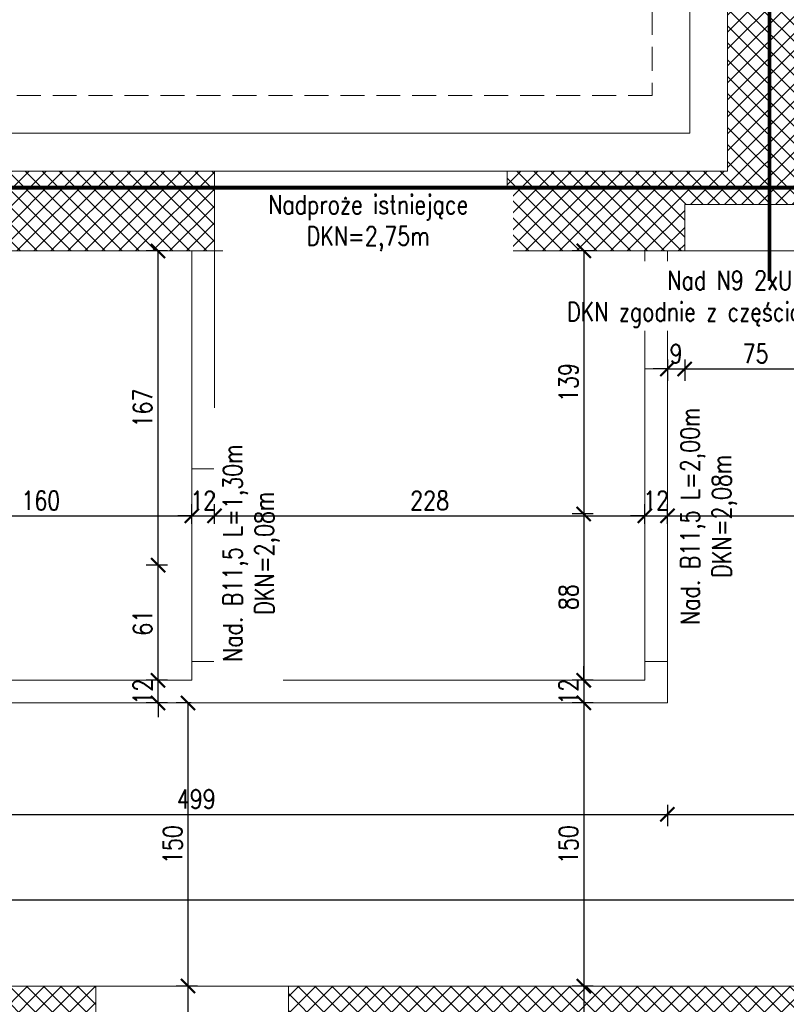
# Model space of a CAD drawing. Header units: millimetres. Extents: x 11984 to 50512, y -26688 to 13952.
# Tile 75 of 85: x 27287 to 27693, y 10393 to 10915. Entities that reach past the tile are written whole.
import ezdxf

# ---------------------------------------------------------------- set-up
doc = ezdxf.new("R2010")
doc.units = ezdxf.units.MM
doc.header["$MEASUREMENT"] = 0
doc.linetypes.add('HIDDEN', pattern=[9.525, 6.35, -3.175])
doc.layers.add('e-cad_opisy', color=7, linetype='Continuous')
for name, color, linetype, lineweight in [('e-cad_wymiary', 5, 'Continuous', 9), ('k-kreskowanie', 252, 'Continuous', 9), ('k-widok', 1, 'Continuous', 20), ('k-wyburzenia', 215, 'PNEUMATIC2', 9), ('k-ściany działowe', 2, 'Continuous', 20), ('k-ściany istniejące', 190, 'Continuous', 18)]:
    doc.layers.add(name, color=color, linetype=linetype, lineweight=lineweight)
doc.styles.add('e-cad_1', font='simplex.shx', dxfattribs={"width": 0.8})
doc.linetypes.add('PNEUMATIC2', pattern='A,0.5,-0.25,["//",Standard,S=0.2,R=0,X=-0.1,Y=-0.1],-0.25', length=1)
doc.dimstyles.new('e-cad_1_50_[cm]', dxfattribs={"dimscale": 5, "dimtxt": 2, "dimasz": 1.5, "dimexe": 1.25, "dimexo": 0.625, "dimtad": 1, "dimdec": 0, "dimrnd": 0.1, "dimdsep": 46, "dimtxsty": 'e-cad_1', "dimblk": 'ARCHTICK', "dimcen": 1.5, "dimclrd": 256, "dimclre": 256, "dimclrt": 7, "dimadec": 0, "dimazin": 0, "dimtfac": 1, "dimtdec": 0, "dimtix": 1, "dimtmove": 0, "dimatfit": 0, "dimfxl": 0, "dimarcsym": 0})

# ---------------------------------------------------------------- blocks, each defined once
blk = doc.blocks.new('_ArchTick')
at = {"color": 0, "linetype": 'ByBlock', "const_width": 0.15}
blk.add_lwpolyline([(-0.5, -0.5), (0.5, 0.5)], dxfattribs=at)
blk = doc.blocks.new('*D288')
at = {"layer": 'Defpoints', "color": 0}
for p in [(27937.53, 10448.29), (27937.53, 10445.51), (26284.34, 10430.99)]:
    blk.add_point(p, dxfattribs=at)
at = {"layer": 'e-cad_wymiary', "lineweight": -2}
for p, q in [((26284.34, 10443.29), (26284.34, 10454.54)), ((27937.53, 10448.29), (27937.53, 10454.54)), ((26284.34, 10448.29), (27937.53, 10448.29))]:
    blk.add_line(p, q, dxfattribs=at)
at = {"layer": 'e-cad_wymiary', "lineweight": -2, "xscale": 7.5, "yscale": 7.5, "zscale": 7.5, "rotation": 180}
blk.add_blockref('_ArchTick', (26284.34, 10448.29), dxfattribs=at)
at = {"layer": 'e-cad_wymiary', "lineweight": -2, "xscale": 7.5, "yscale": 7.5, "zscale": 7.5}
blk.add_blockref('_ArchTick', (27937.53, 10448.29), dxfattribs=at)
at = {"layer": 'e-cad_wymiary', "color": 7, "insert": (27110.94, 10456.42), "char_height": 10, "attachment_point": 5, "style": 'e-cad_1'}
blk.add_mtext('1653', dxfattribs=at)
blk = doc.blocks.new('*D313')
at = {"layer": 'Defpoints', "color": 0}
for p in [(27378.59, 10651.66), (27218.59, 10644.21), (27378.59, 10644.21)]:
    blk.add_point(p, dxfattribs=at)
at = {"layer": 'e-cad_wymiary', "lineweight": -2}
for p, q in [((27218.59, 10647.34), (27218.59, 10657.91)), ((27378.59, 10647.34), (27378.59, 10657.91)), ((27218.59, 10651.66), (27378.59, 10651.66))]:
    blk.add_line(p, q, dxfattribs=at)
at = {"layer": 'e-cad_wymiary', "lineweight": -2, "xscale": 7.5, "yscale": 7.5, "zscale": 7.5, "rotation": 180}
blk.add_blockref('_ArchTick', (27218.59, 10651.66), dxfattribs=at)
at = {"layer": 'e-cad_wymiary', "lineweight": -2, "xscale": 7.5, "yscale": 7.5, "zscale": 7.5}
blk.add_blockref('_ArchTick', (27378.59, 10651.66), dxfattribs=at)
at = {"layer": 'e-cad_wymiary', "color": 7, "insert": (27298.59, 10659.79), "char_height": 10, "attachment_point": 5, "style": 'e-cad_1'}
blk.add_mtext('160', dxfattribs=at)
blk = doc.blocks.new('*D314')
at = {"layer": 'Defpoints', "color": 0}
for p in [(27390.59, 10651.66), (27378.59, 10644.21), (27390.59, 10644.21)]:
    blk.add_point(p, dxfattribs=at)
at = {"layer": 'e-cad_wymiary', "lineweight": -2}
for p, q in [((27378.59, 10647.34), (27378.59, 10657.91)), ((27390.59, 10647.34), (27390.59, 10657.91)), ((27378.59, 10651.66), (27371.09, 10651.66)), ((27378.59, 10651.66), (27390.59, 10651.66)), ((27390.59, 10651.66), (27398.09, 10651.66))]:
    blk.add_line(p, q, dxfattribs=at)
at = {"layer": 'e-cad_wymiary', "lineweight": -2, "xscale": 7.5, "yscale": 7.5, "zscale": 7.5}
blk.add_blockref('_ArchTick', (27378.59, 10651.66), dxfattribs=at)
at = {"layer": 'e-cad_wymiary', "lineweight": -2, "xscale": 7.5, "yscale": 7.5, "zscale": 7.5, "rotation": 180}
blk.add_blockref('_ArchTick', (27390.59, 10651.66), dxfattribs=at)
at = {"layer": 'e-cad_wymiary', "color": 7, "insert": (27384.59, 10659.79), "char_height": 10, "attachment_point": 5, "style": 'e-cad_1'}
blk.add_mtext('12', dxfattribs=at)
blk = doc.blocks.new('*D315')
at = {"layer": 'Defpoints', "color": 0}
for p in [(27618.5, 10651.66), (27390.59, 10644.21), (27618.5, 10644.21)]:
    blk.add_point(p, dxfattribs=at)
at = {"layer": 'e-cad_wymiary', "lineweight": -2}
for p, q in [((27390.59, 10647.34), (27390.59, 10657.91)), ((27618.5, 10647.34), (27618.5, 10657.91)), ((27390.59, 10651.66), (27618.5, 10651.66))]:
    blk.add_line(p, q, dxfattribs=at)
at = {"layer": 'e-cad_wymiary', "lineweight": -2, "xscale": 7.5, "yscale": 7.5, "zscale": 7.5, "rotation": 180}
blk.add_blockref('_ArchTick', (27390.59, 10651.66), dxfattribs=at)
at = {"layer": 'e-cad_wymiary', "lineweight": -2, "xscale": 7.5, "yscale": 7.5, "zscale": 7.5}
blk.add_blockref('_ArchTick', (27618.5, 10651.66), dxfattribs=at)
at = {"layer": 'e-cad_wymiary', "color": 7, "insert": (27504.54, 10659.79), "char_height": 10, "attachment_point": 5, "style": 'e-cad_1'}
blk.add_mtext('228', dxfattribs=at)
blk = doc.blocks.new('*D316')
at = {"layer": 'Defpoints', "color": 0}
for p in [(27630.5, 10651.66), (27618.5, 10644.21), (27630.5, 10644.21)]:
    blk.add_point(p, dxfattribs=at)
at = {"layer": 'e-cad_wymiary', "lineweight": -2}
for p, q in [((27618.5, 10647.34), (27618.5, 10657.91)), ((27630.5, 10647.34), (27630.5, 10657.91)), ((27618.5, 10651.66), (27611, 10651.66)), ((27618.5, 10651.66), (27630.5, 10651.66)), ((27630.5, 10651.66), (27638, 10651.66))]:
    blk.add_line(p, q, dxfattribs=at)
at = {"layer": 'e-cad_wymiary', "lineweight": -2, "xscale": 7.5, "yscale": 7.5, "zscale": 7.5}
blk.add_blockref('_ArchTick', (27618.5, 10651.66), dxfattribs=at)
at = {"layer": 'e-cad_wymiary', "lineweight": -2, "xscale": 7.5, "yscale": 7.5, "zscale": 7.5, "rotation": 180}
blk.add_blockref('_ArchTick', (27630.5, 10651.66), dxfattribs=at)
at = {"layer": 'e-cad_wymiary', "color": 7, "insert": (27624.5, 10659.79), "char_height": 10, "attachment_point": 5, "style": 'e-cad_1'}
blk.add_mtext('12', dxfattribs=at)
blk = doc.blocks.new('*D317')
at = {"layer": 'Defpoints', "color": 0}
for p in [(27937.53, 10651.66), (27630.5, 10644.21), (27937.53, 10644.21)]:
    blk.add_point(p, dxfattribs=at)
at = {"layer": 'e-cad_wymiary', "lineweight": -2}
for p, q in [((27630.5, 10647.34), (27630.5, 10657.91)), ((27937.53, 10647.34), (27937.53, 10657.91)), ((27630.5, 10651.66), (27937.53, 10651.66))]:
    blk.add_line(p, q, dxfattribs=at)
at = {"layer": 'e-cad_wymiary', "lineweight": -2, "xscale": 7.5, "yscale": 7.5, "zscale": 7.5, "rotation": 180}
blk.add_blockref('_ArchTick', (27630.5, 10651.66), dxfattribs=at)
at = {"layer": 'e-cad_wymiary', "lineweight": -2, "xscale": 7.5, "yscale": 7.5, "zscale": 7.5}
blk.add_blockref('_ArchTick', (27937.53, 10651.66), dxfattribs=at)
at = {"layer": 'e-cad_wymiary', "color": 7, "insert": (27784.02, 10659.79), "char_height": 10, "attachment_point": 5, "style": 'e-cad_1'}
blk.add_mtext('307', dxfattribs=at)
blk = doc.blocks.new('*D326')
at = {"layer": 'Defpoints', "color": 0}
for p in [(27131.31, 10552.52), (27630.5, 10552.52), (27630.5, 10493.5)]:
    blk.add_point(p, dxfattribs=at)
at = {"layer": 'e-cad_wymiary', "lineweight": -2}
for p, q in [((27131.31, 10498.5), (27131.31, 10487.25)), ((27630.5, 10498.5), (27630.5, 10487.25)), ((27131.31, 10493.5), (27630.5, 10493.5))]:
    blk.add_line(p, q, dxfattribs=at)
at = {"layer": 'e-cad_wymiary', "lineweight": -2, "xscale": 7.5, "yscale": 7.5, "zscale": 7.5, "rotation": 180}
blk.add_blockref('_ArchTick', (27131.31, 10493.5), dxfattribs=at)
at = {"layer": 'e-cad_wymiary', "lineweight": -2, "xscale": 7.5, "yscale": 7.5, "zscale": 7.5}
blk.add_blockref('_ArchTick', (27630.5, 10493.5), dxfattribs=at)
at = {"layer": 'e-cad_wymiary', "color": 7, "insert": (27380.9, 10501.62), "char_height": 10, "attachment_point": 5, "style": 'e-cad_1'}
blk.add_mtext('499', dxfattribs=at)
blk = doc.blocks.new('*D327')
at = {"layer": 'Defpoints', "color": 0}
for p in [(27630.5, 10552.52), (27937.53, 10537.69), (27937.53, 10493.5)]:
    blk.add_point(p, dxfattribs=at)
at = {"layer": 'e-cad_wymiary', "lineweight": -2}
for p, q in [((27630.5, 10498.5), (27630.5, 10487.25)), ((27937.53, 10498.5), (27937.53, 10487.25)), ((27630.5, 10493.5), (27937.53, 10493.5))]:
    blk.add_line(p, q, dxfattribs=at)
at = {"layer": 'e-cad_wymiary', "lineweight": -2, "xscale": 7.5, "yscale": 7.5, "zscale": 7.5, "rotation": 180}
blk.add_blockref('_ArchTick', (27630.5, 10493.5), dxfattribs=at)
at = {"layer": 'e-cad_wymiary', "lineweight": -2, "xscale": 7.5, "yscale": 7.5, "zscale": 7.5}
blk.add_blockref('_ArchTick', (27937.53, 10493.5), dxfattribs=at)
at = {"layer": 'e-cad_wymiary', "color": 7, "insert": (27784.02, 10501.62), "char_height": 10, "attachment_point": 5, "style": 'e-cad_1'}
blk.add_mtext('307', dxfattribs=at)
blk = doc.blocks.new('*D494')
at = {"layer": 'Defpoints', "color": 0}
for p in [(27376.56, 10402.52), (27391.95, 10402.52), (27405.26, 10359.34)]:
    blk.add_point(p, dxfattribs=at)
at = {"layer": 'e-cad_wymiary', "lineweight": -2}
for p, q in [((27381.56, 10402.52), (27370.31, 10402.52)), ((27376.56, 10359.34), (27376.56, 10402.52)), ((27381.56, 10359.34), (27370.31, 10359.34))]:
    blk.add_line(p, q, dxfattribs=at)
at = {"layer": 'e-cad_wymiary', "lineweight": -2, "xscale": 7.5, "yscale": 7.5, "zscale": 7.5}
for p, rotation in [((27376.56, 10402.52), 90), ((27376.56, 10359.34), 270)]:
    blk.add_blockref('_ArchTick', p, dxfattribs=dict(at, rotation=rotation))
at = {"layer": 'e-cad_wymiary', "color": 7, "insert": (27368.43, 10380.93), "char_height": 10, "attachment_point": 5, "rotation": 90, "style": 'e-cad_1'}
blk.add_mtext('43', dxfattribs=at)
blk = doc.blocks.new('*D495')
at = {"layer": 'Defpoints', "color": 0}
for p in [(27376.56, 10552.52), (27381.39, 10552.52), (27391.95, 10402.52)]:
    blk.add_point(p, dxfattribs=at)
at = {"layer": 'e-cad_wymiary', "lineweight": -2}
for p, q in [((27378.26, 10552.52), (27370.31, 10552.52)), ((27376.56, 10402.52), (27376.56, 10552.52)), ((27381.56, 10402.52), (27370.31, 10402.52))]:
    blk.add_line(p, q, dxfattribs=at)
at = {"layer": 'e-cad_wymiary', "lineweight": -2, "xscale": 7.5, "yscale": 7.5, "zscale": 7.5}
for p, rotation in [((27376.56, 10552.52), 90), ((27376.56, 10402.52), 270)]:
    blk.add_blockref('_ArchTick', p, dxfattribs=dict(at, rotation=rotation))
at = {"layer": 'e-cad_wymiary', "color": 7, "insert": (27368.43, 10477.52), "char_height": 10, "attachment_point": 5, "rotation": 90, "style": 'e-cad_1'}
blk.add_mtext('150', dxfattribs=at)
blk = doc.blocks.new('*D496')
at = {"layer": 'Defpoints', "color": 0}
for p in [(27360.67, 10564.52), (27390.59, 10564.52), (27388.11, 10552.52)]:
    blk.add_point(p, dxfattribs=at)
at = {"layer": 'e-cad_wymiary', "lineweight": -2}
for p, q in [((27360.67, 10564.52), (27360.67, 10572.02)), ((27365.67, 10564.52), (27354.42, 10564.52)), ((27360.67, 10552.52), (27360.67, 10564.52)), ((27365.67, 10552.52), (27354.42, 10552.52)), ((27360.67, 10552.52), (27360.67, 10545.02))]:
    blk.add_line(p, q, dxfattribs=at)
at = {"layer": 'e-cad_wymiary', "lineweight": -2, "xscale": 7.5, "yscale": 7.5, "zscale": 7.5}
for p, rotation in [((27360.67, 10564.52), 270), ((27360.67, 10552.52), 90)]:
    blk.add_blockref('_ArchTick', p, dxfattribs=dict(at, rotation=rotation))
at = {"layer": 'e-cad_wymiary', "color": 7, "insert": (27352.54, 10558.52), "char_height": 10, "attachment_point": 5, "rotation": 90, "style": 'e-cad_1'}
blk.add_mtext('12', dxfattribs=at)
blk = doc.blocks.new('*D497')
at = {"layer": 'Defpoints', "color": 0}
for p in [(27360.67, 10625.52), (27378.59, 10625.52), (27390.59, 10564.52)]:
    blk.add_point(p, dxfattribs=at)
at = {"layer": 'e-cad_wymiary', "lineweight": -2}
for p, q in [((27365.67, 10625.52), (27354.42, 10625.52)), ((27360.67, 10564.52), (27360.67, 10625.52)), ((27365.67, 10564.52), (27354.42, 10564.52))]:
    blk.add_line(p, q, dxfattribs=at)
at = {"layer": 'e-cad_wymiary', "lineweight": -2, "xscale": 7.5, "yscale": 7.5, "zscale": 7.5}
for p, rotation in [((27360.67, 10625.52), 90), ((27360.67, 10564.52), 270)]:
    blk.add_blockref('_ArchTick', p, dxfattribs=dict(at, rotation=rotation))
at = {"layer": 'e-cad_wymiary', "color": 7, "insert": (27352.54, 10595.02), "char_height": 10, "attachment_point": 5, "rotation": 90, "style": 'e-cad_1'}
blk.add_mtext('61', dxfattribs=at)
blk = doc.blocks.new('*D498')
at = {"layer": 'Defpoints', "color": 0}
for p in [(27360.67, 10791.99), (27378.59, 10791.99), (27378.59, 10625.52)]:
    blk.add_point(p, dxfattribs=at)
at = {"layer": 'e-cad_wymiary', "lineweight": -2}
for p, q in [((27365.67, 10791.99), (27354.42, 10791.99)), ((27360.67, 10625.52), (27360.67, 10791.99)), ((27365.67, 10625.52), (27354.42, 10625.52))]:
    blk.add_line(p, q, dxfattribs=at)
at = {"layer": 'e-cad_wymiary', "lineweight": -2, "xscale": 7.5, "yscale": 7.5, "zscale": 7.5}
for p, rotation in [((27360.67, 10791.99), 90), ((27360.67, 10625.52), 270)]:
    blk.add_blockref('_ArchTick', p, dxfattribs=dict(at, rotation=rotation))
at = {"layer": 'e-cad_wymiary', "color": 7, "insert": (27352.54, 10708.76), "char_height": 10, "attachment_point": 5, "rotation": 90, "style": 'e-cad_1'}
blk.add_mtext('167', dxfattribs=at)
blk = doc.blocks.new('*D499')
at = {"layer": 'Defpoints', "color": 0}
for p in [(27639.68, 10791.99), (27630.5, 10747.22), (27639.68, 10729.46)]:
    blk.add_point(p, dxfattribs=at)
at = {"layer": 'e-cad_wymiary', "lineweight": -2}
for p, q in [((27630.5, 10734.46), (27630.5, 10723.21)), ((27639.68, 10734.46), (27639.68, 10723.21)), ((27630.5, 10729.46), (27623, 10729.46)), ((27630.5, 10729.46), (27639.68, 10729.46)), ((27639.68, 10729.46), (27647.18, 10729.46))]:
    blk.add_line(p, q, dxfattribs=at)
at = {"layer": 'e-cad_wymiary', "lineweight": -2, "xscale": 7.5, "yscale": 7.5, "zscale": 7.5}
blk.add_blockref('_ArchTick', (27630.5, 10729.46), dxfattribs=at)
at = {"layer": 'e-cad_wymiary', "lineweight": -2, "xscale": 7.5, "yscale": 7.5, "zscale": 7.5, "rotation": 180}
blk.add_blockref('_ArchTick', (27639.68, 10729.46), dxfattribs=at)
at = {"layer": 'e-cad_wymiary', "color": 7, "insert": (27635.09, 10737.59), "char_height": 10, "attachment_point": 5, "style": 'e-cad_1'}
blk.add_mtext('9', dxfattribs=at)
blk = doc.blocks.new('*D500')
at = {"layer": 'Defpoints', "color": 0}
for p in [(27639.68, 10791.99), (27714.68, 10791.99), (27714.68, 10729.46)]:
    blk.add_point(p, dxfattribs=at)
at = {"layer": 'e-cad_wymiary', "lineweight": -2}
for p, q in [((27639.68, 10734.46), (27639.68, 10723.21)), ((27714.68, 10734.46), (27714.68, 10723.21)), ((27639.68, 10729.46), (27714.68, 10729.46))]:
    blk.add_line(p, q, dxfattribs=at)
at = {"layer": 'e-cad_wymiary', "lineweight": -2, "xscale": 7.5, "yscale": 7.5, "zscale": 7.5, "rotation": 180}
blk.add_blockref('_ArchTick', (27639.68, 10729.46), dxfattribs=at)
at = {"layer": 'e-cad_wymiary', "lineweight": -2, "xscale": 7.5, "yscale": 7.5, "zscale": 7.5}
blk.add_blockref('_ArchTick', (27714.68, 10729.46), dxfattribs=at)
at = {"layer": 'e-cad_wymiary', "color": 7, "insert": (27677.18, 10737.59), "char_height": 10, "attachment_point": 5, "style": 'e-cad_1'}
blk.add_mtext('75', dxfattribs=at)
blk = doc.blocks.new('*D504')
at = {"layer": 'Defpoints', "color": 0}
for p in [(27618.5, 10791.99), (27586.21, 10652.63), (27618.5, 10652.63)]:
    blk.add_point(p, dxfattribs=at)
at = {"layer": 'e-cad_wymiary', "lineweight": -2}
for p, q in [((27591.21, 10791.99), (27579.96, 10791.99)), ((27586.21, 10791.99), (27586.21, 10652.63)), ((27591.21, 10652.63), (27579.96, 10652.63))]:
    blk.add_line(p, q, dxfattribs=at)
at = {"layer": 'e-cad_wymiary', "lineweight": -2, "xscale": 7.5, "yscale": 7.5, "zscale": 7.5}
for p, rotation in [((27586.21, 10791.99), 90), ((27586.21, 10652.63), 270)]:
    blk.add_blockref('_ArchTick', p, dxfattribs=dict(at, rotation=rotation))
at = {"layer": 'e-cad_wymiary', "color": 7, "insert": (27578.08, 10722.31), "char_height": 10, "attachment_point": 5, "rotation": 90, "style": 'e-cad_1'}
blk.add_mtext('139', dxfattribs=at)
blk = doc.blocks.new('*D505')
at = {"layer": 'Defpoints', "color": 0}
for p in [(27618.5, 10652.63), (27586.21, 10564.52), (27618.5, 10564.52)]:
    blk.add_point(p, dxfattribs=at)
at = {"layer": 'e-cad_wymiary', "lineweight": -2}
for p, q in [((27591.21, 10652.63), (27579.96, 10652.63)), ((27586.21, 10652.63), (27586.21, 10564.52)), ((27591.21, 10564.52), (27579.96, 10564.52))]:
    blk.add_line(p, q, dxfattribs=at)
at = {"layer": 'e-cad_wymiary', "lineweight": -2, "xscale": 7.5, "yscale": 7.5, "zscale": 7.5}
for p, rotation in [((27586.21, 10652.63), 90), ((27586.21, 10564.52), 270)]:
    blk.add_blockref('_ArchTick', p, dxfattribs=dict(at, rotation=rotation))
at = {"layer": 'e-cad_wymiary', "color": 7, "insert": (27578.08, 10608.57), "char_height": 10, "attachment_point": 5, "rotation": 90, "style": 'e-cad_1'}
blk.add_mtext('88', dxfattribs=at)
blk = doc.blocks.new('*D506')
at = {"layer": 'Defpoints', "color": 0}
for p in [(27618.5, 10564.52), (27586.21, 10552.52), (27618.5, 10552.52)]:
    blk.add_point(p, dxfattribs=at)
at = {"layer": 'e-cad_wymiary', "lineweight": -2}
for p, q in [((27586.21, 10564.52), (27586.21, 10572.02)), ((27591.21, 10564.52), (27579.96, 10564.52)), ((27586.21, 10564.52), (27586.21, 10552.52)), ((27591.21, 10552.52), (27579.96, 10552.52)), ((27586.21, 10552.52), (27586.21, 10545.02))]:
    blk.add_line(p, q, dxfattribs=at)
at = {"layer": 'e-cad_wymiary', "lineweight": -2, "xscale": 7.5, "yscale": 7.5, "zscale": 7.5}
for p, rotation in [((27586.21, 10564.52), 270), ((27586.21, 10552.52), 90)]:
    blk.add_blockref('_ArchTick', p, dxfattribs=dict(at, rotation=rotation))
at = {"layer": 'e-cad_wymiary', "color": 7, "insert": (27578.08, 10558.52), "char_height": 10, "attachment_point": 5, "rotation": 90, "style": 'e-cad_1'}
blk.add_mtext('12', dxfattribs=at)
blk = doc.blocks.new('*D507')
at = {"layer": 'Defpoints', "color": 0}
for p in [(27618.5, 10552.52), (27586.21, 10402.52), (27603.69, 10402.52)]:
    blk.add_point(p, dxfattribs=at)
at = {"layer": 'e-cad_wymiary', "lineweight": -2}
for p, q in [((27591.21, 10552.52), (27579.96, 10552.52)), ((27586.21, 10552.52), (27586.21, 10402.52)), ((27591.21, 10402.52), (27579.96, 10402.52))]:
    blk.add_line(p, q, dxfattribs=at)
at = {"layer": 'e-cad_wymiary', "lineweight": -2, "xscale": 7.5, "yscale": 7.5, "zscale": 7.5}
for p, rotation in [((27586.21, 10552.52), 90), ((27586.21, 10402.52), 270)]:
    blk.add_blockref('_ArchTick', p, dxfattribs=dict(at, rotation=rotation))
at = {"layer": 'e-cad_wymiary', "color": 7, "insert": (27578.08, 10477.52), "char_height": 10, "attachment_point": 5, "rotation": 90, "style": 'e-cad_1'}
blk.add_mtext('150', dxfattribs=at)
blk = doc.blocks.new('*D508')
at = {"layer": 'Defpoints', "color": 0}
for p in [(27603.69, 10402.52), (27586.21, 10359.34), (27603.69, 10359.34)]:
    blk.add_point(p, dxfattribs=at)
at = {"layer": 'e-cad_wymiary', "lineweight": -2}
for p, q in [((27591.21, 10402.52), (27579.96, 10402.52)), ((27586.21, 10402.52), (27586.21, 10359.34)), ((27591.21, 10359.34), (27579.96, 10359.34))]:
    blk.add_line(p, q, dxfattribs=at)
at = {"layer": 'e-cad_wymiary', "lineweight": -2, "xscale": 7.5, "yscale": 7.5, "zscale": 7.5}
for p, rotation in [((27586.21, 10402.52), 90), ((27586.21, 10359.34), 270)]:
    blk.add_blockref('_ArchTick', p, dxfattribs=dict(at, rotation=rotation))
at = {"layer": 'e-cad_wymiary', "color": 7, "insert": (27578.08, 10380.93), "char_height": 10, "attachment_point": 5, "rotation": 90, "style": 'e-cad_1'}
blk.add_mtext('43', dxfattribs=at)

msp = doc.modelspace()

# ---------------------------------------------------------------- hatches: boundary and pattern name
at = {"layer": 'k-kreskowanie'}
h = msp.add_hatch(dxfattribs=at)
h.set_pattern_fill('ANSI37', color=256, scale=2, style=0)
h.set_pattern_definition([(45, (28373.457, -11648.78), (-4.490128, 4.490128), []), (135, (28373.457, -11648.78), (-4.490128, -4.490128), [])])
h.paths.add_polyline_path([(27927.37, 10359.34), (27927.37, 10402.52), (27937.53, 10402.52), (27937.53, 10552.38), (27962.93, 10552.38), (27962.93, 10402.52), (28375.26, 10402.52), (28375.26, 10522.75), (28418.44, 10522.75), (28418.44, 9739.58), (28375.26, 9739.58), (28310.14, 9739.58), (28310.14, 9782.76), (28375.26, 9782.76), (28375.26, 10359.34)])
h.paths.add_polyline_path([(27927.37, 10791.99), (27927.37, 10834.32), (27937.53, 10834.32), (28375.26, 10834.32), (28375.26, 11331.32), (28293.98, 11331.32), (28293.98, 11374.5), (28418.44, 11374.5), (28418.44, 10677.69), (28375.26, 10677.69), (28375.26, 10791.99), (27962.93, 10791.99), (27962.93, 10654.38), (27937.53, 10654.38), (27937.53, 10791.99)])
h.paths.add_polyline_path([(28013.73, 10806.38), (28034.05, 10806.38), (28034.05, 10819.93), (28013.73, 10819.93)], flags=16)
h.paths.add_polyline_path([(27974.79, 10806.38), (27993.41, 10806.38), (27993.41, 10819.93), (27974.79, 10819.93)], flags=16)
h.paths.add_polyline_path([(25423.3, 10686.04), (25423.3, 11090.05), (25468.3, 11090.05), (25468.3, 10833.52), (25771.3, 10833.52), (25771.3, 10927.02), (25795.3, 10927.02), (25795.3, 10833.52), (25802.3, 10833.52), (25802.3, 10794.52), (25468.3, 10794.52), (25468.3, 10686.04)])
h.paths.add_polyline_path([(27545.53, 10791.99), (27545.53, 10834.32), (27662.37, 10834.32), (27662.37, 11374.5), (27785.98, 11374.5), (27785.98, 11331.32), (27705.55, 11331.32), (27705.55, 10834.32), (27727.56, 10834.32), (27727.56, 10791.99), (27714.68, 10791.99), (27714.68, 10816.54), (27639.68, 10816.54), (27639.68, 10791.99)])
h.paths.add_polyline_path([(25423.3, 10284.84), (25423.3, 10539.8), (25468.3, 10539.8), (25468.3, 10402.52), (25595.68, 10402.52), (25904.3, 10402.52), (25904.3, 10422.52), (25930.34, 10422.52), (25930.34, 10402.52), (25952.83, 10402.52), (25952.83, 10359.34), (25468.3, 10359.34), (25468.3, 10284.84)])
h.paths.add_polyline_path([(26715.79, 10359.34), (26715.79, 10402.52), (26815.7, 10402.52), (26815.7, 10017.29), (26908.83, 10017.29), (26908.83, 9992.74), (26815.7, 9992.74), (26815.7, 9907.76), (26790.3, 9907.76), (26790.3, 10359.34)])
h.paths.add_polyline_path([(26407.3, 10791.99), (26407.3, 10834.32), (26415.3, 10834.32), (26415.3, 10862.32), (26460.3, 10862.32), (26460.3, 10834.32), (26661.61, 10834.32), (26661.61, 10791.99), (26602.34, 10791.99), (26602.34, 10566.78), (26588.34, 10566.78), (26588.34, 10791.99)])
h.paths.add_polyline_path([(27030.91, 9992.74), (27030.91, 10017.29), (27040.91, 10017.29), (27040.91, 10402.52), (27172.47, 10402.52), (27172.47, 10359.34), (27078.47, 10359.34), (27078.47, 10281.34), (27065.47, 10281.34), (27065.47, 9907.76), (27040.91, 9907.76), (27040.91, 9992.74)])
h.paths.add_polyline_path([(27429.77, 10359.34), (27429.77, 10402.52), (27827.47, 10402.52), (27827.47, 10359.34), (27749.03, 10359.34), (27749.03, 10281.34), (27710.63, 10281.34), (27710.63, 10359.34)])
h.paths.add_polyline_path([(27722.63, 10293.34), (27737.03, 10293.34), (27737.03, 10314.34), (27722.63, 10314.34)], flags=16)
h.paths.add_polyline_path([(27722.63, 10326.34), (27737.03, 10326.34), (27737.03, 10347.34), (27722.63, 10347.34)], flags=16)
h.paths.add_polyline_path([(25423.3, 9739.58), (25423.3, 10131.59), (25468.3, 10131.59), (25468.3, 9782.76), (25524.89, 9782.76), (25524.89, 9739.58)])
h.paths.add_polyline_path([(26086.59, 10794.52), (26086.59, 10833.52), (26140.3, 10833.52), (26140.3, 10849.32), (26181.3, 10849.32), (26181.3, 10834.32), (26317.3, 10834.32), (26317.3, 10801.99), (26304.3, 10801.99), (26304.3, 10793.99), (26284.34, 10793.99), (26284.34, 10731.52), (26267.34, 10731.52), (26267.34, 10794.52)])
h.paths.add_polyline_path([(26042.83, 10359.34), (26042.83, 10402.52), (26414.3, 10402.52), (26414.3, 10359.34)])
h.paths.add_polyline_path([(27179.77, 10791.99), (27179.77, 10834.32), (27390.59, 10834.32), (27390.59, 10791.99)])
h.paths.add_polyline_path([(26816.55, 10791.99), (26816.55, 10834.32), (27024.83, 10834.32), (27024.83, 10791.99)])
h.paths.add_polyline_path([(27940.92, 11331.32), (27940.92, 11374.5), (28139.04, 11374.5), (28139.04, 11331.32)])
h.paths.add_polyline_path([(27664.13, 9739.58), (27664.13, 9782.76), (27710.63, 9782.76), (27710.63, 9812.76), (27736.03, 9812.76), (27736.03, 9782.76), (27770.25, 9782.76), (27770.25, 9739.58)])
h.paths.add_polyline_path([(26720.94, 9739.58), (26720.94, 9782.76), (26850.88, 9782.76), (26850.88, 9739.58)])
h.paths.add_polyline_path([(26993.88, 9739.58), (26993.88, 9782.76), (27123.82, 9782.76), (27123.82, 9739.58), (27007.05, 9739.58)])
h.paths.add_polyline_path([(26516.3, 10359.34), (26516.3, 10402.52), (26625.2, 10402.52), (26625.2, 10359.34)])
h.paths.add_polyline_path([(25904.3, 10774.52), (25904.3, 10833.52), (25980.3, 10833.52), (25980.3, 10794.52), (25930.34, 10794.52), (25930.34, 10774.52)])
h.paths.add_polyline_path([(26074.94, 9739.58), (26074.94, 9782.76), (26171.32, 9782.76), (26171.32, 9739.58)])
h.paths.add_polyline_path([(27272.37, 10359.34), (27272.37, 10402.52), (27327.77, 10402.52), (27327.77, 10359.34)])
h.paths.add_polyline_path([(25674.89, 9739.58), (25674.89, 9782.76), (25725.12, 9782.76), (25725.12, 9739.58)])
h.paths.add_polyline_path([(26267.34, 10604.52), (26267.34, 10731.52), (26284.34, 10731.52), (26284.34, 10604.52)])
h.paths.add_polyline_path([(26521.13, 9739.58), (26521.13, 9782.76), (26570.94, 9782.76), (26570.94, 9739.58)])
h.paths.add_polyline_path([(26321.32, 9739.58), (26321.32, 9782.76), (26371.13, 9782.76), (26371.13, 9739.58)])
h.paths.add_polyline_path([(25875.12, 9739.58), (25875.12, 9782.76), (25924.94, 9782.76), (25924.94, 9739.58)])
h.paths.add_polyline_path([(27273.82, 9739.58), (27273.82, 9782.76), (27319.4, 9782.76), (27319.4, 9739.58)])
h.paths.add_polyline_path([(27920.25, 9739.58), (27920.25, 9782.76), (27965.4, 9782.76), (27965.4, 9739.58)])
h.paths.add_polyline_path([(27469.4, 9739.58), (27469.4, 9782.76), (27514.13, 9782.76), (27514.13, 9739.58)])
h.paths.add_polyline_path([(28115.4, 9739.58), (28115.4, 9782.76), (28160.14, 9782.76), (28160.14, 9739.58)])
h.paths.add_polyline_path([(25771.3, 11029.02), (25771.3, 11072.32), (25795.3, 11072.32), (25795.3, 11051.92), (25795.3, 11029.02)])
h.paths.add_polyline_path([(27959.21, 10448.92), (27941.26, 10448.92), (27941.26, 10463.92), (27959.21, 10463.92)], flags=24)
h.paths.add_polyline_path([(27989.88, 10389.91), (27989.88, 10371.96), (27974.88, 10371.96), (27974.88, 10389.91)], flags=24)
h.paths.add_polyline_path([(28328.34, 10389.91), (28328.34, 10371.96), (28313.34, 10371.96), (28313.34, 10389.91)], flags=24)
h.paths.add_polyline_path([(27989.88, 10822.13), (27989.88, 10804.18), (27974.88, 10804.18), (27974.88, 10822.13)], flags=24)
h.paths.add_polyline_path([(28328.34, 10822.13), (28328.34, 10804.18), (28313.34, 10804.18), (28313.34, 10822.13)], flags=24)
h.paths.add_polyline_path([(25792.47, 10866.66), (25774.13, 10866.66), (25774.13, 10881.66), (25792.47, 10881.66)], flags=24)
h.paths.add_polyline_path([(25686.35, 10822.81), (25686.35, 10805.24), (25671.35, 10805.24), (25671.35, 10822.81)], flags=24)
h.paths.add_polyline_path([(26811.98, 10109.31), (26794.02, 10109.31), (26794.02, 10124.31), (26811.98, 10124.31)], flags=24)
h.paths.add_polyline_path([(26811.98, 10283.57), (26794.02, 10283.57), (26794.02, 10298.57), (26811.98, 10298.57)], flags=24)
h.paths.add_polyline_path([(26746.78, 10389.91), (26746.78, 10371.96), (26731.78, 10371.96), (26731.78, 10389.91)], flags=24)
h.paths.add_polyline_path([(26872.85, 10013.99), (26872.85, 9996.04), (26857.85, 9996.04), (26857.85, 10013.99)], flags=24)
h.paths.add_polyline_path([(26811.98, 10304.98), (26794.02, 10304.98), (26794.02, 10319.98), (26811.98, 10319.98)], flags=24)
h.paths.add_polyline_path([(27157.91, 10389.91), (27157.91, 10371.96), (27142.91, 10371.96), (27142.91, 10389.91)], flags=24)
h.paths.add_polyline_path([(27062.17, 10109.31), (27044.21, 10109.31), (27044.21, 10124.31), (27062.17, 10124.31)], flags=24)
h.paths.add_polyline_path([(27068.67, 10283.57), (27050.71, 10283.57), (27050.71, 10298.57), (27068.67, 10298.57)], flags=24)
h.paths.add_polyline_path([(27068.67, 10304.98), (27050.71, 10304.98), (27050.71, 10319.98), (27068.67, 10319.98)], flags=24)
h.paths.add_polyline_path([(27585.58, 10389.91), (27585.58, 10371.96), (27570.58, 10371.96), (27570.58, 10389.91)], flags=24)
h.paths.add_polyline_path([(27770.37, 10389.91), (27770.37, 10371.96), (27755.37, 10371.96), (27755.37, 10389.91)], flags=24)
h.paths.add_polyline_path([(27738.8, 10304.98), (27720.85, 10304.98), (27720.85, 10319.98), (27738.8, 10319.98)], flags=24)
h.paths.add_polyline_path([(26110.57, 10822.81), (26110.57, 10805.24), (26095.57, 10805.24), (26095.57, 10822.81)], flags=24)
h.paths.add_polyline_path([(26367.46, 10389.91), (26367.46, 10371.96), (26352.46, 10371.96), (26352.46, 10389.91)], flags=24)
h.paths.add_polyline_path([(26284.05, 10652.29), (26267.63, 10652.29), (26267.63, 10667.29), (26284.05, 10667.29)], flags=24)
h.paths.add_polyline_path([(27711.59, 10243.02), (27477.64, 10243.02), (27477.64, 10296.6), (27711.59, 10296.6)], flags=9)
h.paths.add_polyline_path([(27959.21, 10652.29), (27941.26, 10652.29), (27941.26, 10667.29), (27959.21, 10667.29)], flags=9)
h.paths.add_polyline_path([(25686.35, 10412.6), (25686.35, 10395.03), (25671.35, 10395.03), (25671.35, 10412.6)], flags=9)
h.paths.add_polyline_path([(27940.67, 10730.09), (27924.24, 10730.09), (27924.24, 10745.09), (27940.67, 10745.09)], flags=9)
h.paths.add_polyline_path([(26603.74, 10652.29), (26586.94, 10652.29), (26586.94, 10667.29), (26603.74, 10667.29)], flags=9)
h.paths.add_polyline_path([(25803.97, 10866.66), (25793.63, 10866.66), (25793.63, 10881.66), (25803.97, 10881.66)], flags=9)

# ---------------------------------------------------------------- linework, layer by layer
at = {"layer": 'k-widok'}
for p, q in [((27390.59, 10834.32), (27545.53, 10834.32)), ((27390.59, 10791.99), (27545.53, 10791.99)), ((27618.5, 10574.52), (27618.5, 10729.46)), ((27630.5, 10574.52), (27630.5, 10729.46)), ((27378.59, 10574.52), (27378.59, 10676.52)), ((27390.59, 10574.52), (27390.59, 10676.52))]:
    msp.add_line(p, q, dxfattribs=at)
msp.add_lwpolyline([(26954.63, 11394.5), (26954.63, 11534.5), (26480.3, 11534.5), (26480.3, 10854.32), (27642.37, 10854.32), (27642.37, 11289.5), (27242.37, 11289.5), (27242.37, 11114.5), (26653.3, 11114.5), (26653.3, 11254.5), (27069.3, 11254.5), (27069.3, 11254.5), (26480.3, 11254.5)], dxfattribs=at)
at = {"layer": 'k-wyburzenia', "ltscale": 25}
for p, q in [((27639.68, 10791.99), (27714.68, 10791.99)), ((27327.77, 10402.52), (27429.77, 10402.52))]:
    msp.add_line(p, q, dxfattribs=at)
at = {"layer": 'k-ściany działowe'}
for points in [[(27390.59, 10676.52), (27378.59, 10676.52), (27378.59, 10791.99), (27390.59, 10791.99)], [(27618.5, 10729.46), (27630.5, 10729.46), (27630.5, 10791.99), (27618.5, 10791.99)]]:
    msp.add_lwpolyline(points, close=True, dxfattribs=at)
msp.add_lwpolyline([(27618.5, 10574.52), (27618.5, 10564.52), (27390.59, 10564.52), (27390.59, 10574.52), (27378.59, 10574.52), (27378.59, 10564.52), (27182.31, 10564.52), (27182.31, 10552.52), (27630.5, 10552.52), (27630.5, 10574.52), (27618.5, 10574.52)], dxfattribs=at)
at = {"layer": 'k-ściany istniejące'}
for p, q in [((27639.68, 10791.99), (27639.68, 10816.54)), ((27639.68, 10816.54), (27714.68, 10816.54)), ((27327.77, 10359.34), (27327.77, 10402.52)), ((27429.77, 10359.34), (27429.77, 10402.52))]:
    msp.add_line(p, q, dxfattribs=at)
for points in [[(27785.98, 11374.5), (27662.37, 11374.5), (27662.37, 10834.32)], [(27390.59, 10834.32), (27179.77, 10834.32)], [(27390.59, 10791.99), (27390.59, 10834.32)], [(27662.37, 10834.32), (27545.53, 10834.32)], [(27545.53, 10834.32), (27545.53, 10791.99)], [(27545.53, 10834.32), (27545.53, 10819.93)], [(27179.77, 10791.99), (27390.59, 10791.99)], [(27390.59, 10791.99), (27179.77, 10791.99)], [(27545.53, 10791.99), (27639.68, 10791.99)], [(27639.68, 10791.99), (27545.53, 10791.99)], [(27327.77, 10402.52), (27272.37, 10402.52)], [(27827.47, 10402.52), (27429.77, 10402.52)]]:
    msp.add_lwpolyline(points, dxfattribs=at)

# ---------------------------------------------------------------- dimensions: what is measured, and where the dimension line sits
at = {"layer": 'e-cad_wymiary'}
for base, p1, p2, picture, middle in [((27360.67, 10791.99), (27378.59, 10625.52), (27378.59, 10791.99), '*D498', (27352.54, 10708.76)), ((27586.21, 10564.52), (27618.5, 10652.63), (27618.5, 10564.52), '*D505', (27578.08, 10608.57)), ((27360.67, 10625.52), (27390.59, 10564.52), (27378.59, 10625.52), '*D497', (27352.54, 10595.02)), ((27586.21, 10552.52), (27618.5, 10564.52), (27618.5, 10552.52), '*D506', (27578.08, 10558.52)), ((27376.56, 10552.52), (27391.95, 10402.52), (27381.39, 10552.52), '*D495', (27368.43, 10477.52)), ((27586.21, 10402.52), (27618.5, 10552.52), (27603.69, 10402.52), '*D507', (27578.08, 10477.52)), ((27376.56, 10402.52), (27405.26, 10359.34), (27391.95, 10402.52), '*D494', (27368.43, 10380.93)), ((27586.21, 10359.34), (27603.69, 10402.52), (27603.69, 10359.34), '*D508', (27578.08, 10380.93))]:
    dim = msp.add_linear_dim(base=base, p1=p1, p2=p2, angle=90, dimstyle='e-cad_1_50_[cm]', override={"dimtmove": 1}, dxfattribs=at)
    dim.commit()
    dim.dimension.update_dxf_attribs({"geometry": picture, "text_midpoint": middle})
for base, p1, p2, picture, middle in [((27378.59, 10651.66), (27218.59, 10644.21), (27378.59, 10644.21), '*D313', (27298.59, 10659.79)), ((27630.5, 10493.5), (27131.31, 10552.52), (27630.5, 10552.52), '*D326', (27380.9, 10501.62)), ((27937.53, 10493.5), (27630.5, 10552.52), (27937.53, 10537.69), '*D327', (27784.02, 10501.62)), ((27937.53, 10448.29), (26284.34, 10430.99), (27937.53, 10445.51), '*D288', (27110.94, 10456.42))]:
    dim = msp.add_linear_dim(base=base, p1=p1, p2=p2, dimstyle='e-cad_1_50_[cm]', override={"dimtmove": 1}, dxfattribs=at)
    dim.commit()
    dim.dimension.update_dxf_attribs({"geometry": picture, "text_midpoint": middle})
dim = msp.add_linear_dim(base=(27360.67, 10564.52), p1=(27388.11, 10552.52), p2=(27390.59, 10564.52), angle=90, dimstyle='e-cad_1_50_[cm]', dxfattribs=at)
dim.commit()
dim.dimension.update_dxf_attribs({"geometry": '*D496', "text_midpoint": (27352.54, 10558.52)})

# ---------------------------------------------------------------- next in the draw order: texts
at = {"layer": 'e-cad_opisy', "linetype": 'Continuous', "insert": (27471.96, 10821.57), "char_height": 10, "width": 143.6031, "attachment_point": 2, "style": 'e-cad_1', "bg_fill": 2}
msp.add_mtext('Nadproże istniejące\\PDKN=2,75m', dxfattribs=at)
at = {"layer": 'e-cad_opisy', "linetype": 'Continuous', "char_height": 10, "width": 143.6031, "attachment_point": 2, "rotation": 90, "style": 'e-cad_1', "bg_fill": 2}
for s, insert in [('Nad. B11,5 L=2,00m\\PDKN=2,08m', (27637.52, 10651.48)), ('Nad. B11,5 L=1,30m\\PDKN=2,08m', (27395.26, 10631.91))]:
    msp.add_mtext(s, dxfattribs=dict(at, insert=insert))

# ---------------------------------------------------------------- next in the draw order: linework, layer by layer
at = {"layer": 'e-cad_wymiary', "linetype": 'HIDDEN', "ltscale": 2, "const_width": 2}
msp.add_lwpolyline([(25410.92, 10825.54), (28434.12, 10825.54)], dxfattribs=at)
at = {"layer": 'k-widok', "color": 4, "linetype": 'HIDDEN', "ltscale": 2}
msp.add_lwpolyline([(25383.3, 11408.7), (25383.3, 9699.58), (28458.44, 9699.58), (28458.44, 11414.5), (27622.37, 11414.5), (27622.37, 10874.32), (26219.37, 10874.32), (26219.37, 11408.7), (25383.3, 11408.7)], dxfattribs=at)

# ---------------------------------------------------------------- next in the draw order: dimensions: what is measured, and where the dimension line sits
at = {"layer": 'e-cad_wymiary'}
for base, p1, p2, picture, middle in [((27390.59, 10651.66), (27378.59, 10644.21), (27390.59, 10644.21), '*D314', (27384.59, 10659.79)), ((27618.5, 10651.66), (27390.59, 10644.21), (27618.5, 10644.21), '*D315', (27504.54, 10659.79)), ((27630.5, 10651.66), (27618.5, 10644.21), (27630.5, 10644.21), '*D316', (27624.5, 10659.79)), ((27937.53, 10651.66), (27630.5, 10644.21), (27937.53, 10644.21), '*D317', (27784.02, 10659.79))]:
    dim = msp.add_linear_dim(base=base, p1=p1, p2=p2, dimstyle='e-cad_1_50_[cm]', override={"dimtmove": 1}, dxfattribs=at)
    dim.commit()
    dim.dimension.update_dxf_attribs({"geometry": picture, "text_midpoint": middle})

# ---------------------------------------------------------------- next in the draw order: texts
at = {"layer": 'e-cad_opisy', "linetype": 'Continuous', "insert": (27673.83, 10781.45), "char_height": 10, "width": 230.0859, "attachment_point": 2, "style": 'e-cad_1', "bg_fill": 2}
msp.add_mtext('Nad N9 2xU160\\PDKN zgodnie z częścią instalacyjną', dxfattribs=at)

# ---------------------------------------------------------------- next in the draw order: linework, layer by layer
at = {"layer": 'e-cad_wymiary', "linetype": 'HIDDEN', "ltscale": 2, "const_width": 2}
msp.add_lwpolyline([(27684.54, 11377.2), (27684.54, 10776.11)], dxfattribs=at)

# ---------------------------------------------------------------- next in the draw order: dimensions: what is measured, and where the dimension line sits
at = {"layer": 'e-cad_wymiary'}
dim = msp.add_linear_dim(base=(27586.21, 10652.63), p1=(27618.5, 10791.99), p2=(27618.5, 10652.63), angle=90, dimstyle='e-cad_1_50_[cm]', dxfattribs=at)
dim.commit()
dim.dimension.update_dxf_attribs({"geometry": '*D504', "text_midpoint": (27578.08, 10722.31)})
dim = msp.add_linear_dim(base=(27639.68, 10729.46), p1=(27630.5, 10747.22), p2=(27639.68, 10791.99), dimstyle='e-cad_1_50_[cm]', dxfattribs=at)
dim.commit()
dim.dimension.update_dxf_attribs({"geometry": '*D499', "text_midpoint": (27635.09, 10737.59)})
dim = msp.add_linear_dim(base=(27714.68, 10729.46), p1=(27639.68, 10791.99), p2=(27714.68, 10791.99), dimstyle='e-cad_1_50_[cm]', override={"dimtmove": 1}, dxfattribs=at)
dim.commit()
dim.dimension.update_dxf_attribs({"geometry": '*D500', "text_midpoint": (27677.18, 10737.59)})

doc.saveas('drawing.dxf')
